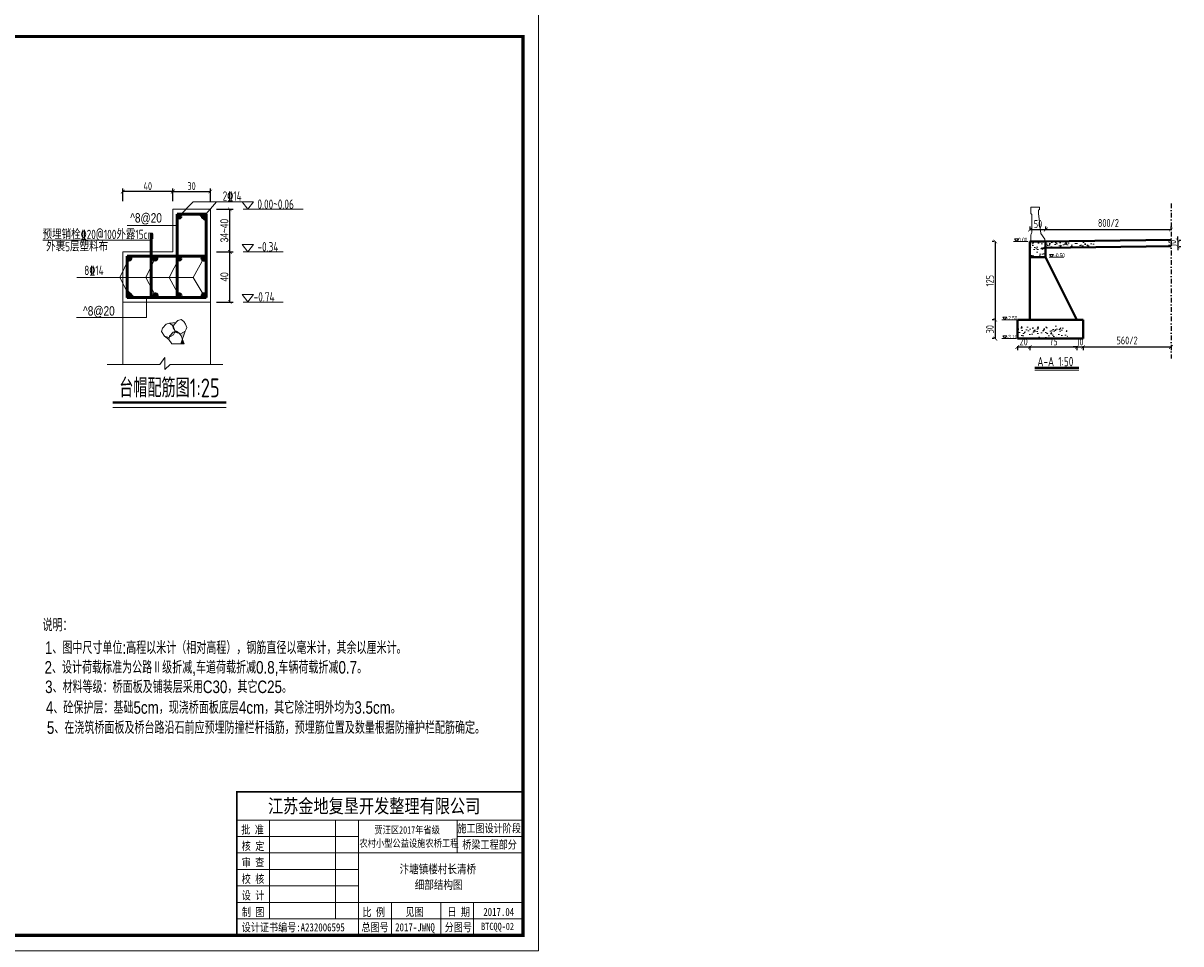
# Model space of a CAD drawing. Header units: inches. Extents: x 97745 to 142261, y 62673 to 100665.
# Tile 76 of 148: x 110547 to 114246, y 88943 to 91882. Entities that reach past the tile are written whole.
import ezdxf

# ---------------------------------------------------------------- set-up
doc = ezdxf.new("R2010")
doc.units = ezdxf.units.IN
doc.header["$MEASUREMENT"] = 0
doc.linetypes.add('DASHDOTX2', pattern=[2, 1, -0.5, 0, -0.5])
doc.layers.get('0').update_dxf_attribs({"lineweight": 15})
doc.layers.add('1', color=7, linetype='Continuous')
doc.layers.add('轴线', color=3, linetype='DASHDOTX2')
for name, color, linetype, lineweight in [('BM1', 7, 'Continuous', 15), ('文字', 7, 'Continuous', 20), ('轮廓线', 1, 'Continuous', 40), ('配筋1', 1, 'Continuous', 50)]:
    doc.layers.add(name, color=color, linetype=linetype, lineweight=lineweight)
doc.styles.add('DIM_FONT', font='hztxt_e.shx', dxfattribs={"width": 0.8, "bigfont": 'hztxt.shx'})
doc.styles.add('hz-e', font='hztxt_e.shx', dxfattribs={"width": 0.8, "height": 330, "bigfont": 'hztxt.shx'})
doc.styles.add('HZTXT', font='tssdeng.shx', dxfattribs={"width": 0.75, "bigfont": 'hztxt.shx'})
doc.styles.get("Standard").update_dxf_attribs({"font": 'hztxt_e.shx', "width": 0.7, "bigfont": 'hztxt.shx'})
doc.styles.add('图框', font='SIMFANG.TTF', dxfattribs={"width": 0.8, "height": 4})
doc.dimstyles.new('0.25', dxfattribs={"dimtxt": 25, "dimasz": 12, "dimexe": 10, "dimexo": 20, "dimgap": 5, "dimtad": 1, "dimdec": 0, "dimlfac": 0.25, "dimzin": 0, "dimdsep": 46, "dimtxsty": 'DIM_FONT', "dimblk": 'ARCHTICK', "dimcen": 0.09, "dimclrt": 7, "dimazin": 2, "dimtfac": 1, "dimtdec": 0, "dimtix": 1, "dimtmove": 2, "dimatfit": 3, "dimfxl": 1, "dimtolj": 1, "dimtzin": 0, "dimarcsym": 0})
doc.dimstyles.new('3', dxfattribs={"dimtxt": 25, "dimasz": 12, "dimexe": 10, "dimexo": 30, "dimgap": 5, "dimtad": 1, "dimdec": 0, "dimzin": 0, "dimdsep": 46, "dimtxsty": 'HZTXT', "dimblk": 'ARCHTICK', "dimcen": 0, "dimclrt": 7, "dimazin": 2, "dimtfac": 1, "dimtdec": 0, "dimtix": 1, "dimtmove": 2, "dimatfit": 3, "dimfxl": 250, "dimtolj": 1, "dimtzin": 0, "dimarcsym": 0})

# ---------------------------------------------------------------- blocks, each defined once
blk = doc.blocks.new('_ArchTick')
at = {"color": 0, "linetype": 'ByBlock', "const_width": 0.15}
blk.add_lwpolyline([(-0.5, -0.5), (0.5, 0.5)], dxfattribs=at)
blk = doc.blocks.new('*D111')
at = {"color": 0, "lineweight": -2, "transparency": 16777216}
for p, q in [((111025.1, 91313.9), (111025.1, 91354.6)), ((111025.1, 91344.6), (111145.1, 91344.6)), ((111145.1, 91313.9), (111145.1, 91354.6))]:
    blk.add_line(p, q, dxfattribs=at)
at = {"color": 0, "lineweight": -2, "transparency": 16777216, "xscale": 12, "yscale": 12, "zscale": 12, "rotation": 180}
blk.add_blockref('_ArchTick', (111025.1, 91344.6), dxfattribs=at)
at = {"color": 0, "lineweight": -2, "transparency": 16777216, "xscale": 12, "yscale": 12, "zscale": 12}
blk.add_blockref('_ArchTick', (111145.1, 91344.6), dxfattribs=at)
at = {"color": 7, "transparency": 16777216, "insert": (111085.1, 91362.1), "char_height": 25, "attachment_point": 5, "style": 'HZTXT'}
blk.add_mtext('\\A1;30', dxfattribs=at)
blk = doc.blocks.new('*D112')
at = {"color": 0, "lineweight": -2, "transparency": 16777216}
for p, q in [((110865.1, 91313.9), (110865.1, 91354.6)), ((111025.1, 91344.6), (110865.1, 91344.6)), ((111025.1, 91313.9), (111025.1, 91354.6))]:
    blk.add_line(p, q, dxfattribs=at)
at = {"color": 0, "lineweight": -2, "transparency": 16777216, "xscale": 12, "yscale": 12, "zscale": 12, "rotation": 180}
blk.add_blockref('_ArchTick', (110865.1, 91344.6), dxfattribs=at)
at = {"color": 0, "lineweight": -2, "transparency": 16777216, "xscale": 12, "yscale": 12, "zscale": 12}
blk.add_blockref('_ArchTick', (111025.1, 91344.6), dxfattribs=at)
at = {"color": 7, "transparency": 16777216, "insert": (110945.1, 91362.1), "char_height": 25, "attachment_point": 5, "style": 'HZTXT'}
blk.add_mtext('\\A1;40', dxfattribs=at)
blk = doc.blocks.new('*D150')
at = {"color": 0, "lineweight": -2, "transparency": 16777216}
for p, q in [((111165.1, 91151.9), (111217.4, 91151.9)), ((111207.4, 90991.9), (111207.4, 91151.9)), ((111165.1, 90991.9), (111217.4, 90991.9))]:
    blk.add_line(p, q, dxfattribs=at)
at = {"color": 0, "lineweight": -2, "transparency": 16777216, "xscale": 12, "yscale": 12, "zscale": 12}
for p, rotation in [((111207.4, 91151.9), 90), ((111207.4, 90991.9), 270)]:
    blk.add_blockref('_ArchTick', p, dxfattribs=dict(at, rotation=rotation))
at = {"color": 7, "transparency": 16777216, "insert": (111189.9, 91071.9), "char_height": 25, "attachment_point": 5, "rotation": 90, "style": 'DIM_FONT'}
blk.add_mtext('\\A1;40', dxfattribs=at)
blk = doc.blocks.new('*D151')
at = {"color": 0, "lineweight": -2, "transparency": 16777216}
for p, q in [((111165.1, 91287.9), (111217.4, 91287.9)), ((111207.4, 91151.9), (111207.4, 91287.9)), ((111165.1, 91151.9), (111217.4, 91151.9))]:
    blk.add_line(p, q, dxfattribs=at)
at = {"color": 0, "lineweight": -2, "transparency": 16777216, "xscale": 12, "yscale": 12, "zscale": 12}
for p, rotation in [((111207.4, 91287.9), 90), ((111207.4, 91151.9), 270)]:
    blk.add_blockref('_ArchTick', p, dxfattribs=dict(at, rotation=rotation))
at = {"color": 7, "transparency": 16777216, "insert": (111189.9, 91219.9), "char_height": 25, "attachment_point": 5, "rotation": 90, "style": 'DIM_FONT'}
blk.add_mtext('\\A1;34~40', dxfattribs=at)
blk = doc.blocks.new('三角形')
at = {"layer": '轮廓线', "color": 0, "lineweight": 20}
for p, q in [((24441.9, 199232.1), (24477.5, 199232.1)), ((24459.3, 199208.6), (24441.9, 199232.1)), ((24477.5, 199232.1), (24459.3, 199208.6))]:
    blk.add_line(p, q, dxfattribs=at)
blk = doc.blocks.new('*D491')
at = {"color": 0, "lineweight": -2, "transparency": 16777216}
for p, q in [((113723.4, 90851.4), (113723.4, 90838.3)), ((113723.4, 90848.3), (113763.4, 90848.3)), ((113763.4, 90851.4), (113763.4, 90838.3))]:
    blk.add_line(p, q, dxfattribs=at)
at = {"color": 0, "lineweight": -2, "transparency": 16777216, "xscale": 12, "yscale": 12, "zscale": 12, "rotation": 180}
blk.add_blockref('_ArchTick', (113723.4, 90848.3), dxfattribs=at)
at = {"color": 0, "lineweight": -2, "transparency": 16777216, "xscale": 12, "yscale": 12, "zscale": 12}
blk.add_blockref('_ArchTick', (113763.4, 90848.3), dxfattribs=at)
at = {"color": 7, "transparency": 16777216, "insert": (113743.4, 90865.8), "char_height": 25, "attachment_point": 5, "style": 'HZTXT'}
blk.add_mtext('\\A1;20', dxfattribs=at)
blk = doc.blocks.new('*D492')
at = {"color": 0, "lineweight": -2, "transparency": 16777216}
for p, q in [((113763.4, 90851.4), (113763.4, 90838.3)), ((113763.4, 90848.3), (113913.4, 90848.3)), ((113913.4, 90851.4), (113913.4, 90838.3))]:
    blk.add_line(p, q, dxfattribs=at)
at = {"color": 0, "lineweight": -2, "transparency": 16777216, "xscale": 12, "yscale": 12, "zscale": 12, "rotation": 180}
blk.add_blockref('_ArchTick', (113763.4, 90848.3), dxfattribs=at)
at = {"color": 0, "lineweight": -2, "transparency": 16777216, "xscale": 12, "yscale": 12, "zscale": 12}
blk.add_blockref('_ArchTick', (113913.4, 90848.3), dxfattribs=at)
at = {"color": 7, "transparency": 16777216, "insert": (113838.4, 90865.8), "char_height": 25, "attachment_point": 5, "style": 'HZTXT'}
blk.add_mtext('\\A1;75', dxfattribs=at)
blk = doc.blocks.new('*D493')
at = {"color": 0, "lineweight": -2, "transparency": 16777216}
for p, q in [((113913.4, 90848.3), (113901.4, 90848.3)), ((113913.4, 90851.4), (113913.4, 90838.3)), ((113913.4, 90848.3), (113933.4, 90848.3)), ((113933.4, 90851.4), (113933.4, 90838.3)), ((113933.4, 90848.3), (113945.4, 90848.3))]:
    blk.add_line(p, q, dxfattribs=at)
at = {"color": 0, "lineweight": -2, "transparency": 16777216, "xscale": 12, "yscale": 12, "zscale": 12}
blk.add_blockref('_ArchTick', (113913.4, 90848.3), dxfattribs=at)
at = {"color": 0, "lineweight": -2, "transparency": 16777216, "xscale": 12, "yscale": 12, "zscale": 12, "rotation": 180}
blk.add_blockref('_ArchTick', (113933.4, 90848.3), dxfattribs=at)
at = {"color": 7, "transparency": 16777216, "insert": (113923.4, 90865.8), "char_height": 25, "attachment_point": 5, "style": 'HZTXT'}
blk.add_mtext('\\A1;10', dxfattribs=at)
blk = doc.blocks.new('*D494')
at = {"color": 0, "lineweight": -2, "transparency": 16777216}
for p, q in [((113649.1, 91185), (113642.9, 91185)), ((113652.9, 91185), (113652.9, 90935)), ((113649.1, 90935), (113642.9, 90935))]:
    blk.add_line(p, q, dxfattribs=at)
at = {"color": 0, "lineweight": -2, "transparency": 16777216, "xscale": 12, "yscale": 12, "zscale": 12}
for p, rotation in [((113652.9, 91185), 90), ((113652.9, 90935), 270)]:
    blk.add_blockref('_ArchTick', p, dxfattribs=dict(at, rotation=rotation))
at = {"color": 7, "transparency": 16777216, "insert": (113635.4, 91060), "char_height": 25, "attachment_point": 5, "rotation": 90, "style": 'HZTXT'}
blk.add_mtext('\\A1;125', dxfattribs=at)
blk = doc.blocks.new('*D495')
at = {"color": 0, "lineweight": -2, "transparency": 16777216}
for p, q in [((113649.1, 90935), (113642.9, 90935)), ((113652.9, 90935), (113652.9, 90875)), ((113649.1, 90875), (113642.9, 90875))]:
    blk.add_line(p, q, dxfattribs=at)
at = {"color": 0, "lineweight": -2, "transparency": 16777216, "xscale": 12, "yscale": 12, "zscale": 12}
for p, rotation in [((113652.9, 90935), 90), ((113652.9, 90875), 270)]:
    blk.add_blockref('_ArchTick', p, dxfattribs=dict(at, rotation=rotation))
at = {"color": 7, "transparency": 16777216, "insert": (113635.4, 90905), "char_height": 25, "attachment_point": 5, "rotation": 90, "style": 'HZTXT'}
blk.add_mtext('\\A1;30', dxfattribs=at)
blk = doc.blocks.new('*D496')
at = {"color": 0, "lineweight": -2, "transparency": 16777216}
for p, q in [((114235.6, 91189.2), (114235.6, 91201.2)), ((114235.6, 91189.2), (114235.6, 91169.2)), ((114240, 91189.2), (114245.6, 91189.2)), ((114235.6, 91169.2), (114235.6, 91157.2)), ((114240, 91169.2), (114245.6, 91169.2))]:
    blk.add_line(p, q, dxfattribs=at)
at = {"color": 0, "lineweight": -2, "transparency": 16777216, "xscale": 12, "yscale": 12, "zscale": 12}
for p, rotation in [((114235.6, 91189.2), 270), ((114235.6, 91169.2), 90)]:
    blk.add_blockref('_ArchTick', p, dxfattribs=dict(at, rotation=rotation))
at = {"color": 7, "transparency": 16777216, "insert": (114218.1, 91179.2), "char_height": 25, "attachment_point": 5, "rotation": 90, "style": 'HZTXT'}
blk.add_mtext('\\A1;10', dxfattribs=at)
blk = doc.blocks.new('*D497')
at = {"color": 0, "lineweight": -2, "transparency": 16777216}
for p, q in [((113764.2, 91223.5), (113764.2, 91233.4)), ((113764.2, 91223.4), (113814.2, 91223.4)), ((113814.2, 91223.5), (113814.2, 91233.4))]:
    blk.add_line(p, q, dxfattribs=at)
at = {"color": 0, "lineweight": -2, "transparency": 16777216, "xscale": 12, "yscale": 12, "zscale": 12, "rotation": 180}
blk.add_blockref('_ArchTick', (113764.2, 91223.4), dxfattribs=at)
at = {"color": 0, "lineweight": -2, "transparency": 16777216, "xscale": 12, "yscale": 12, "zscale": 12}
blk.add_blockref('_ArchTick', (113814.2, 91223.4), dxfattribs=at)
at = {"color": 7, "transparency": 16777216, "insert": (113789.2, 91240.9), "char_height": 25, "attachment_point": 5, "style": 'HZTXT'}
blk.add_mtext('\\A1;50', dxfattribs=at)
blk = doc.blocks.new('*D498')
at = {"color": 0, "lineweight": -2, "transparency": 16777216}
for p, q in [((113814.2, 91223.5), (113814.2, 91233.4)), ((113814.2, 91223.4), (114214.2, 91223.4)), ((114214.2, 91223.5), (114214.2, 91233.4))]:
    blk.add_line(p, q, dxfattribs=at)
at = {"color": 0, "lineweight": -2, "transparency": 16777216, "xscale": 12, "yscale": 12, "zscale": 12, "rotation": 180}
blk.add_blockref('_ArchTick', (113814.2, 91223.4), dxfattribs=at)
at = {"color": 0, "lineweight": -2, "transparency": 16777216, "xscale": 12, "yscale": 12, "zscale": 12}
blk.add_blockref('_ArchTick', (114214.2, 91223.4), dxfattribs=at)
at = {"color": 7, "transparency": 16777216, "insert": (114014.2, 91244.2), "char_height": 25, "attachment_point": 5, "style": 'HZTXT'}
blk.add_mtext('\\A1;800/2', dxfattribs=at)
blk = doc.blocks.new('*D499')
at = {"color": 0, "lineweight": -2, "transparency": 16777216}
for p, q in [((113933.4, 90851.4), (113933.4, 90838.3)), ((113933.4, 90848.3), (114214.2, 90848.3)), ((114214.2, 90851.4), (114214.2, 90838.3))]:
    blk.add_line(p, q, dxfattribs=at)
at = {"color": 0, "lineweight": -2, "transparency": 16777216, "xscale": 12, "yscale": 12, "zscale": 12, "rotation": 180}
blk.add_blockref('_ArchTick', (113933.4, 90848.3), dxfattribs=at)
at = {"color": 0, "lineweight": -2, "transparency": 16777216, "xscale": 12, "yscale": 12, "zscale": 12}
blk.add_blockref('_ArchTick', (114214.2, 90848.3), dxfattribs=at)
at = {"color": 7, "transparency": 16777216, "insert": (114073.8, 90869.2), "char_height": 25, "attachment_point": 5, "style": 'HZTXT'}
blk.add_mtext('\\A1;560/2', dxfattribs=at)

msp = doc.modelspace()

# ---------------------------------------------------------------- hatches: boundary and pattern name
h = msp.add_hatch()
h.set_pattern_fill('AR-CONC', color=256, scale=5, style=0)
h.set_pattern_definition([(50, (103535.477, 131689.88), (35.86301, -3.137607), [3.75, -41.25]), (355, (103535.477, 131689.88), (-6.937567, 37.609607), [3, -33]), (100.4514, (103538.466, 131689.618), (28.92547, 34.471977), [3.18701, -35.057106]), (46.1842, (103535.477, 131699.88), (53.362052, -8.27595), [5.625, -61.875]), (96.6356, (103539.924, 131699.19), (46.733135, 48.705894), [4.780514, -52.58565]), (351.1842, (103535.477, 131699.88), (46.7331, 48.70593), [4.5, -49.5]), (21, (103540.477, 131697.38), (29.845353, -20.130945), [3.75, -41.25]), (326, (103540.477, 131697.38), (12.165767, 36.257502), [3, -33]), (71.4514, (103542.964, 131695.7), (42.01113, 16.126525), [3.18701, -35.057106]), (37.5, (103535.477, 131689.879), (0.6079928, 16.6446927), [0, -32.6, 0, -33.5, 0, -33.125]), (7.5, (103535.477, 131689.879), (13.153477, 19.7205856), [0, -19.1, 0, -31.85, 0, -12.625]), (327.5, (103524.327, 131689.879), (26.691122, -1.1277436), [0, -12.5, 0, -39, 0, -51.75]), (317.5, (103519.327, 131689.88), (29.159308, 5.005249), [0, -16.25, 0, -25.9, 0, -36.75])])
h.paths.add_polyline_path([(113813.37, 91185.049), (113763.37, 91185.049), (113763.37, 91135.049), (113813.37, 91135.049)])
h = msp.add_hatch()
h.set_pattern_fill('AR-CONC', color=256, scale=5, style=0)
h.set_pattern_definition([(50, (66705.306, -7830.158), (35.863009, -3.137607), [3.75, -41.25]), (355, (66705.306, -7830.158), (-6.937567, 37.609607), [3, -33]), (100.4514, (66708.294, -7830.42), (28.925469, 34.471977), [3.18701, -35.057106]), (46.1842, (66705.306, -7820.16), (53.362052, -8.27595), [5.625, -61.875]), (96.6356, (66709.753, -7820.85), (46.733135, 48.705894), [4.780514, -52.58565]), (351.1842, (66705.306, -7820.16), (46.733097, 48.70593), [4.5, -49.5]), (21, (66710.306, -7822.658), (29.845353, -20.1309445), [3.75, -41.25]), (326, (66710.306, -7822.658), (12.165767, 36.257502), [3, -33]), (71.4514, (66712.793, -7824.335), (42.011131, 16.126525), [3.18701, -35.057106]), (37.5, (66705.306, -7830.158), (0.6079928, 16.6446927), [0, -32.6, 0, -33.5, 0, -33.125]), (7.5, (66705.306, -7830.158), (13.153477, 19.7205856), [0, -19.1, 0, -31.85, 0, -12.625]), (327.5, (66694.156, -7830.158), (26.6911218, -1.1277436), [0, -12.5, 0, -39, 0, -51.75]), (317.5, (66689.156, -7830.158), (29.1593085, 5.005249), [0, -16.25, 0, -25.9, 0, -36.75])])
h.paths.add_polyline_path([(113970.831, 91178.981), (113969.439, 91180.269), (113972.662, 91180.269), (113970.831, 91181.686), (113970.831, 91189.158), (113813.37, 91185.175), (113813.37, 91165.175), (113970.831, 91169.158)])
h = msp.add_hatch(color=256)
h.paths.add_polyline_path([(111064.809, 90898.728), (111055.842, 90872.904), (111051.419, 90883.912), (111046.693, 90890.887), (111049.441, 90889.818)])
h.paths.add_polyline_path([(111013.823, 90879.038), (111014.631, 90882.839), (111026.541, 90895.625), (111032.425, 90897.38), (111030.753, 90893.87), (111027.569, 90887.008)])
h.paths.add_polyline_path([(111035.944, 90895.068), (111034.067, 90897.87), (111037.013, 90898.749), (111045.592, 90892.512), (111046.693, 90890.887)])
h.paths.add_polyline_path([(111028.487, 90909.407), (111031.706, 90901.396), (111026.596, 90909.028), (111027.109, 90911.442)])
h.paths.add_polyline_path([(111022.66, 90918.007), (111014.081, 90924.243), (111034.895, 90926.447), (111028.94, 90920.054), (111027.109, 90911.442)])
h.paths.add_polyline_path([(111012.201, 90878.098), (111013.823, 90879.038), (111012.287, 90871.813), (110998.704, 90883.348)])
h = msp.add_hatch()
h.set_pattern_fill('AR-CONC', color=256, scale=5, style=0)
h.set_pattern_definition([(50, (66705.306, -7620.158), (35.863009, -3.137607), [3.75, -41.25]), (355, (66705.306, -7620.158), (-6.937567, 37.609607), [3, -33]), (100.4514, (66708.294, -7620.42), (28.925469, 34.471977), [3.18701, -35.057106]), (46.1842, (66705.306, -7610.16), (53.362052, -8.27595), [5.625, -61.875]), (96.6356, (66709.753, -7610.85), (46.733135, 48.705894), [4.780514, -52.58565]), (351.1842, (66705.306, -7610.16), (46.733097, 48.70593), [4.5, -49.5]), (21, (66710.306, -7612.658), (29.845353, -20.1309445), [3.75, -41.25]), (326, (66710.306, -7612.658), (12.165767, 36.257502), [3, -33]), (71.4514, (66712.793, -7614.335), (42.011131, 16.126525), [3.18701, -35.057106]), (37.5, (66705.306, -7620.158), (0.6079928, 16.6446927), [0, -32.6, 0, -33.5, 0, -33.125]), (7.5, (66705.306, -7620.158), (13.153477, 19.7205856), [0, -19.1, 0, -31.85, 0, -12.625]), (327.5, (66694.156, -7620.158), (26.6911218, -1.1277436), [0, -12.5, 0, -39, 0, -51.75]), (317.5, (66689.156, -7620.158), (29.1593085, 5.005249), [0, -16.25, 0, -25.9, 0, -36.75])])
h.paths.add_polyline_path([(113723.37, 90915.049), (113723.37, 90875.049), (113883.37, 90875.049), (113883.37, 90915.049)])
msp.add_hatch(color=256).paths.add_polyline_path([(111061.889, 90857.854), (111055.842, 90872.904), (111050.616, 90857.854)])
at = {"layer": '配筋1'}
for points in [[(111051.311, 91266.074, 1), (111039.141, 91266.074, 1)], [(111131.088, 91266.074, 1), (111118.917, 91266.074, 1)], [(110891.311, 91131.808, 1), (110879.141, 91131.808, 1)], [(110974.378, 91131.923, 1), (110962.207, 91131.923, 1)], [(111051.311, 91131.923, 1), (111039.141, 91131.923, 1)], [(111130.309, 91131.584, 1), (111118.138, 91131.584, 1)], [(110891.311, 91012.029, 1), (110879.141, 91012.029, 1)], [(110975.642, 91012.029, 1), (110963.472, 91012.029, 1)], [(111051.311, 91012.029, 1), (111039.141, 91012.029, 1)], [(111131.052, 91012.029, 1), (111118.881, 91012.029, 1)]]:
    msp.add_hatch(color=256, dxfattribs=at).paths.add_polyline_path(points)

# ---------------------------------------------------------------- linework, layer by layer
for p, q in [((111025.141, 91287.944), (111025.141, 91151.944)), ((111145.141, 91287.944), (111025.141, 91287.944)), ((111089.722, 91311.394), (111045.226, 91266.074)), ((111089.722, 91311.394), (111248.716, 91311.394)), ((111125.003, 91266.074), (111164.298, 91311.394)), ((111145.141, 91151.944), (111145.141, 91287.944)), ((111039.141, 91236.132), (110879.285, 91236.132)), ((113757.172, 91185.049), (113710.538, 91185.049)), ((111025.141, 91151.944), (110865.141, 91151.944)), ((110865.141, 91151.944), (110865.141, 90991.944)), ((111145.141, 90991.944), (111145.141, 91151.944)), ((110885.226, 91131.781), (110856.011, 91070.623)), ((110968.292, 91131.923), (110939.308, 91070.623)), ((111045.226, 91131.923), (111013.436, 91070.623)), ((111090.101, 91070.623), (111124.224, 91131.584)), ((113872.046, 91135.049), (113825.413, 91135.049)), ((110885.226, 91012.029), (110856.011, 91070.623)), ((110969.557, 91012.029), (110939.308, 91070.623)), ((111045.226, 91012.029), (111013.436, 91070.623)), ((111090.101, 91070.623), (111124.966, 91012.029)), ((110865.141, 90991.944), (111145.141, 90991.944)), ((110865.141, 90991.944), (110865.141, 90791.944)), ((110941.218, 91005.944), (110941.218, 90942.494)), ((111145.141, 90991.944), (111145.141, 90791.944)), ((110991.7, 90908.334), (111003.61, 90921.12)), ((111003.61, 90921.12), (111014.081, 90924.243)), ((111034.895, 90926.447), (111014.081, 90924.243)), ((111014.081, 90924.243), (111022.66, 90918.007)), ((111022.66, 90918.007), (111028.487, 90909.407)), ((111026.596, 90909.028), (111028.94, 90920.054)), ((111028.94, 90920.054), (111040.85, 90932.84)), ((111040.85, 90932.84), (111051.321, 90935.963)), ((111051.321, 90935.963), (111059.9, 90929.727)), ((111059.9, 90929.727), (111065.727, 90921.127)), ((111065.727, 90921.127), (111070.151, 90910.119)), ((113719.834, 90935.049), (113673.2, 90935.049)), ((110989.356, 90897.308), (110991.7, 90908.334)), ((110998.704, 90883.348), (110989.356, 90897.308)), ((111012.201, 90878.098), (110998.704, 90883.348)), ((111012.287, 90871.813), (110998.704, 90883.348)), ((111027.569, 90887.008), (111012.201, 90878.098)), ((111012.287, 90871.813), (111014.631, 90882.839)), ((111014.631, 90882.839), (111026.541, 90895.625)), ((111026.541, 90895.625), (111037.013, 90898.749)), ((111035.944, 90895.068), (111026.596, 90909.028)), ((111030.753, 90893.87), (111027.569, 90887.008)), ((111028.487, 90909.407), (111032.911, 90898.399)), ((111032.911, 90898.399), (111030.753, 90893.87)), ((111049.441, 90889.818), (111035.944, 90895.068)), ((111037.013, 90898.749), (111045.592, 90892.512)), ((111045.592, 90892.512), (111051.419, 90883.912)), ((111064.809, 90898.728), (111049.441, 90889.818)), ((111064.809, 90898.728), (111050.616, 90857.854)), ((111051.419, 90883.912), (111061.889, 90857.854)), ((111067.993, 90905.59), (111064.809, 90898.728)), ((111070.151, 90910.119), (111067.993, 90905.59)), ((111021.635, 90857.854), (111012.287, 90871.813)), ((111021.635, 90857.854), (111061.889, 90857.854)), ((113719.834, 90875.049), (113673.2, 90875.049)), ((110983.535, 90791.944), (110999.86, 90814.967)), ((110999.86, 90814.967), (110999.86, 90776.917)), ((110865.141, 90791.944), (110815.141, 90791.944)), ((110815.141, 90791.944), (110983.535, 90791.944)), ((110999.86, 90776.917), (111016.185, 90791.944)), ((111016.185, 90791.944), (111184.878, 90791.944)), ((113779.665, 90773.965), (113919.505, 90773.965)), ((110875.804, 90655.389), (110833.968, 90655.389)), ((110846.429, 90655.389), (111064.899, 90655.389)), ((111064.899, 90655.389), (111195.756, 90655.389))]:
    msp.add_line(p, q)
msp.add_lwpolyline([(113791.57, 91295.049, -0.41421356), (113794.37, 91292.249), (113794.37, 91292.049), (113794.37, 91289.208, -0.19891237), (113793.55, 91287.229), (113791.37, 91285.049), (113791.37, 91275.049), (113798.17, 91210.549), (113810.67, 91192.549), (113810.67, 91185.049), (113765.87, 91185.049), (113765.87, 91203.688, -0.11643382), (113766.926, 91208.16), (113768.815, 91211.937, 0.11643382), (113769.87, 91216.409), (113769.87, 91271.049), (113765.87, 91275.049), (113765.87, 91292.549, -0.41421356), (113768.37, 91295.049)], format="xyb", close=True)
at = {"layer": 'BM1', "color": 0, "linetype": 'Continuous'}
for p, q in [((111229.287, 89427.922), (112143.932, 89427.922)), ((111229.287, 89427.922), (111229.287, 88969.849)), ((111229.287, 88969.849), (111229.287, 89427.922)), ((111229.287, 89337.809), (112143.932, 89337.809)), ((111334.418, 89022.415), (111334.418, 89337.809)), ((111544.682, 89337.809), (111544.682, 89022.415)), ((111618.274, 89337.809), (111618.274, 88969.849)), ((111933.668, 89232.678), (111933.668, 89337.809)), ((111229.287, 89285.244), (111618.274, 89285.244)), ((111933.668, 89285.244), (112143.932, 89285.244)), ((111229.287, 89232.678), (112143.932, 89232.678)), ((111229.287, 89180.112), (111618.274, 89180.112)), ((111229.287, 89127.546), (111618.274, 89127.546)), ((111229.287, 89074.981), (112143.932, 89074.981)), ((111723.405, 89074.981), (111723.405, 88969.849)), ((111881.103, 89074.981), (111881.103, 88969.849)), ((111986.234, 89074.981), (111986.234, 89022.415)), ((111986.234, 88969.849), (111986.234, 89074.981)), ((111229.287, 89022.415), (112143.932, 89022.415))]:
    msp.add_line(p, q, dxfattribs=at)
at = {"layer": 'BM1', "const_width": 1}
msp.add_lwpolyline([(107951.098, 91920.157), (112193.926, 91920.157), (112193.926, 88919.854), (107951.098, 88919.854), (107951.098, 91920.157)], dxfattribs=at)
at = {"layer": 'BM1'}
for points in [[(107951.098, 91920.157), (112193.926, 91920.157), (112193.926, 88919.854), (107951.098, 88919.854)], [(113813.37, 91135.049), (113763.37, 91135.049), (113763.37, 90935.049), (113913.37, 90935.049)]]:
    msp.add_lwpolyline(points, close=True, dxfattribs=at)
at = {"layer": 'BM1', "color": 0, "linetype": 'Continuous', "const_width": 9.999}
msp.add_lwpolyline([(108118.942, 88969.849), (108118.942, 91839.856), (112143.932, 91839.856), (112143.932, 88969.849)], close=True, dxfattribs=at)
at = {"layer": 'BM1', "color": 0, "linetype": 'Continuous', "const_width": 5.257}
msp.add_lwpolyline([(112143.932, 89427.922), (111229.287, 89427.922), (111229.287, 88969.849)], dxfattribs=at)
at = {"layer": '文字', "ltscale": 0.5}
for p, q in [((111441.357, 91287.944), (111249.677, 91287.944)), ((110955.56, 91189.756), (110610.095, 91189.756)), ((111378.022, 91151.944), (111249.677, 91151.944)), ((111090.101, 91070.623), (110717.982, 91070.623)), ((111378.022, 90991.944), (111249.677, 90991.944)), ((110941.218, 90942.494), (110717.835, 90942.494))]:
    msp.add_line(p, q, dxfattribs=at)
at = {"layer": '轮廓线'}
for p, q in [((113763.37, 90935.049), (113763.37, 91185.049)), ((113808.37, 91185.049), (113763.37, 91185.049)), ((113808.37, 91185.049), (114214.193, 91190.266)), ((113813.37, 91185.049), (113813.37, 91135.049)), ((113813.37, 91165.175), (114214.193, 91170.26)), ((113813.37, 91135.049), (113763.37, 91135.049)), ((113813.37, 91135.049), (113913.37, 90935.049)), ((113933.37, 90935.049), (113723.37, 90935.049)), ((113723.37, 90935.049), (113723.37, 90875.049)), ((113933.37, 90875.049), (113933.37, 90935.049)), ((113723.37, 90875.049), (113933.37, 90875.049)), ((113779.665, 90781.758), (113919.505, 90781.758)), ((110875.804, 90670.974), (110833.968, 90670.974)), ((110846.429, 90670.974), (111064.899, 90670.974)), ((111064.899, 90670.974), (111195.756, 90670.974))]:
    msp.add_line(p, q, dxfattribs=at)
at = {"layer": '轴线', "ltscale": 15}
msp.add_line((114214.193, 91306.437), (114214.193, 90811.664), dxfattribs=at)
at = {"layer": '配筋1'}
for p, q in [((111131.141, 91272.378), (111039.141, 91272.378)), ((111039.141, 91272.378), (111039.141, 91005.944)), ((111122.671, 91272.378), (111114.146, 91263.933)), ((111131.141, 91263.445), (111122.007, 91255.662)), ((111131.141, 91005.944), (111131.141, 91272.378)), ((110955.56, 91151.944), (110955.56, 91211.944)), ((110879.141, 91137.944), (110879.141, 91005.944)), ((110879.141, 91137.944), (111131.141, 91137.944)), ((110955.56, 91005.944), (110955.56, 91151.944)), ((110879.141, 91014.529), (110887.546, 91023.094)), ((110879.141, 91005.944), (111131.141, 91005.944)), ((110887.753, 91005.944), (110895.916, 91014.74))]:
    msp.add_line(p, q, dxfattribs=at)
for centre in [(111045.226, 91266.074), (111125.003, 91266.074), (110885.226, 91131.808), (110968.292, 91131.923), (111045.226, 91131.923), (111124.224, 91131.584), (110885.226, 91012.029), (110969.557, 91012.029), (111045.226, 91012.029), (111124.966, 91012.029)]:
    msp.add_circle(centre, 6.085, dxfattribs=at)

# ---------------------------------------------------------------- block references
at = {"xscale": 0.3600000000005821, "yscale": 0.3600000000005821, "zscale": 0.3600000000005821}
for p in [(104914.909, 19469.97), (105027.283, 19419.97), (104877.93, 19219.97), (104877.93, 19159.97)]:
    msp.add_blockref('三角形', p, dxfattribs=at)
at = {"layer": '文字', "ltscale": 0.5}
for p in [(86804.997, -107920.608), (86804.997, -108056.608), (86804.997, -108216.608)]:
    msp.add_blockref('三角形', p, dxfattribs=at)

# ---------------------------------------------------------------- texts
at = {"width": 0.7}
for s, p in [('0.00', (113726.772, 91184.487)), ('-0.50', (113841.646, 91134.487)), ('-2.50', (113689.434, 90934.487)), ('-3.10', (113689.434, 90874.487))]:
    msp.add_text(s, height=12.5, dxfattribs=at).set_placement(p)
at = {"style": 'hz-e', "width": 0.8}
for s, p in [('说明：', (110608.782, 89940.423)), ('1、图中尺寸单位:高程以米计（相对高程），钢筋直径以毫米计，其余以厘米计。', (110616.41, 89868.101)), ('2、设计荷载标准为公路Ⅱ级折减,车道荷载折减0.8,车辆荷载折减0.7。', (110615.366, 89805.464)), ('3、材料等级：桥面板及铺装层采用C30，其它C25。', (110617.149, 89743.207)), ('4、砼保护层：基础5cm，现浇桥面板底层4cm，其它除注明外均为3.5cm。', (110619.572, 89677.185)), ('5、在浇筑桥面板及桥台路沿石前应预埋防撞栏杆插筋，预埋筋位置及数量根据防撞护栏配筋确定。', (110622.814, 89613))]:
    msp.add_text(s, height=40, dxfattribs=at).set_placement(p)
at = {"layer": '1', "color": 7, "linetype": 'Continuous', "style": '图框', "width": 0.8}
for s, height, p in [('江苏金地复垦开发整理有限公司 ', 44.4121, (111329.094, 89360.409)), ('批 准', 25.9071, (111244.006, 89294.142)), ('贾汪区2017年省级', 23.5519, (111668.987, 89294.476)), ('核 定', 25.9071, (111245.329, 89241.848)), ('农村小型公益设施农桥工程', 23.55187, (111621.264, 89251.869)), ('审 查', 25.9071, (111245.329, 89189.282)), ('校 核', 25.9071, (111245.329, 89136.717)), ('设 计', 25.9071, (111245.329, 89084.151)), ('制 图', 25.9071, (111245.67, 89030.858)), ('比 例', 25.9071, (111631.09, 89030.58)), ('见图', 25.9071, (111768.411, 89031.502)), ('日 期', 25.9071, (111902.402, 89031.502)), ('2017.04', 25.9071, (112016.993, 89031.502)), ('设计证书编号:A232006595 ', 25.90706, (111245.346, 88982.379)), ('总图号', 25.9071, (111627.686, 88982.532)), ('2017-JWNQ', 25.9071, (111735.434, 88982.532)), ('分图号', 25.9071, (111893.692, 88982.532))]:
    msp.add_text(s, height=height, dxfattribs=at).set_placement(p)
at = {"layer": '1', "color": 7, "linetype": 'Continuous', "char_height": 25.9071, "width": 215.18175, "attachment_point": 5, "style": '图框'}
for s, insert in [('施工图设计阶段', (112035.671, 89309.993)), ('桥梁工程部分', (112037.19, 89257.904))]:
    msp.add_mtext(s, dxfattribs=dict(at, insert=insert))
at = {"layer": 'BM1', "color": 0, "linetype": 'Continuous', "style": '图框', "width": 0.8}
msp.add_text('BTCQQ-02', height=23, dxfattribs=at).set_placement((112010.049, 88986.93))
at = {"layer": '文字', "style": 'HZTXT', "width": 0.75}
for s, p in [('2%%13214', (111184.41, 91315.243)), ('A-A 1:50', (113787.335, 90786.636))]:
    msp.add_text(s, height=30, dxfattribs=at).set_placement(p)
at = {"layer": '文字', "ltscale": 0.5, "style": 'HZTXT', "width": 0.75}
for s, p in [('0.00~0.06', (111295.533, 91289.31)), ('预埋销栓%%13220@100外露15cm', (110609.118, 91192.656)), ('外裹5层塑料布', (110620.448, 91153.841)), ('-0.34', (111295.533, 91153.31)), ('8%%13214', (110742.043, 91077.827)), ('-0.74', (111283.439, 90993.31))]:
    msp.add_text(s, height=30, dxfattribs=at).set_placement(p)
at = {"layer": '文字', "linetype": 'Continuous', "style": '图框', "width": 0.8}
for s, p in [('汴塘镇楼村长清桥', (111749.584, 89167.634)), ('细部结构图', (111797.971, 89117.578))]:
    msp.add_text(s, height=27.2755, dxfattribs=at).set_placement(p)
at = {"layer": '文字', "attachment_point": 1}
for s, insert, char_height, width, style in [('^ 8@20', (110889.026, 91275.559), 30, 322.93333, 'DIM_FONT'), ('^ 8@20', (110738.313, 90978.458), 30, 322.93333, 'DIM_FONT'), ('\\pt533.33;台帽配筋图1:25', (110854.036, 90747.764), 60, 661.00966, 'HZTXT')]:
    msp.add_mtext(s, dxfattribs=dict(at, insert=insert, char_height=char_height, width=width, style=style))

# ---------------------------------------------------------------- dimensions: what is measured, and where the dimension line sits
for base, p2, text, picture, middle in [((110865.141, 91344.572), (110865.141, 91283.944), '40', '*D112', (110945.141, 91362.072)), ((111145.141, 91344.572), (111145.141, 91283.944), '30', '*D111', (111085.141, 91362.072))]:
    dim = msp.add_linear_dim(base=base, p1=(111025.141, 91283.944), p2=p2, text=text, dimstyle='3')
    dim.commit()
    dim.dimension.update_dxf_attribs({"geometry": picture, "text_midpoint": middle})
for base, p1, p2, text, picture, middle in [((111207.432, 91287.944), (111145.141, 91151.944), (111145.141, 91287.944), '<>~40', '*D151', (111189.932, 91219.944)), ((111207.432, 91151.944), (111145.141, 90991.944), (111145.141, 91151.944), '40', '*D150', (111189.932, 91071.944))]:
    dim = msp.add_linear_dim(base=base, p1=p1, p2=p2, angle=90, text=text, dimstyle='0.25')
    dim.commit()
    dim.dimension.update_dxf_attribs({"geometry": picture, "text_midpoint": middle})
for base, p1, p2, text, picture, middle in [((113814.193, 91223.351), (113764.193, 91193.548), (113814.193, 91193.548), '50', '*D497', (113789.193, 91240.851)), ((114214.193, 91223.351), (113814.193, 91193.548), (114214.193, 91193.548), '800/2', '*D498', (114014.193, 91244.216)), ((114214.193, 90848.299), (113933.37, 90881.399), (114214.193, 90881.399), '560/2', '*D499', (114073.782, 90869.165))]:
    dim = msp.add_linear_dim(base=base, p1=p1, p2=p2, text=text, dimstyle='3', override={"dimlfac": 0.5})
    dim.commit()
    dim.dimension.update_dxf_attribs({"geometry": picture, "text_midpoint": middle})
for base, p1, p2, picture, middle in [((113652.899, 90935.049), (113679.097, 91185.049), (113679.097, 90935.049), '*D494', (113635.399, 91060.049)), ((113652.899, 90875.049), (113679.097, 90935.049), (113679.097, 90875.049), '*D495', (113635.399, 90905.049))]:
    dim = msp.add_linear_dim(base=base, p1=p1, p2=p2, angle=90, dimstyle='3', override={"dimlfac": 0.5})
    dim.commit()
    dim.dimension.update_dxf_attribs({"geometry": picture, "text_midpoint": middle})
dim = msp.add_aligned_dim(p1=(114210.015, 91189.158), p2=(114210.015, 91169.158), distance=25.624, dimstyle='3', override={"dimlfac": 0.5})
dim.commit()
dim.dimension.update_dxf_attribs({"geometry": '*D496', "text_midpoint": (114218.139, 91179.158)})
for base, p1, p2, picture, middle in [((113763.37, 90848.299), (113723.37, 90881.399), (113763.37, 90881.399), '*D491', (113743.37, 90865.799)), ((113913.37, 90848.299), (113763.37, 90881.399), (113913.37, 90881.399), '*D492', (113838.37, 90865.799)), ((113933.37, 90848.299), (113913.37, 90881.399), (113933.37, 90881.399), '*D493', (113923.37, 90865.799))]:
    dim = msp.add_linear_dim(base=base, p1=p1, p2=p2, dimstyle='3', override={"dimlfac": 0.5})
    dim.commit()
    dim.dimension.update_dxf_attribs({"geometry": picture, "text_midpoint": middle})

doc.saveas('drawing.dxf')
